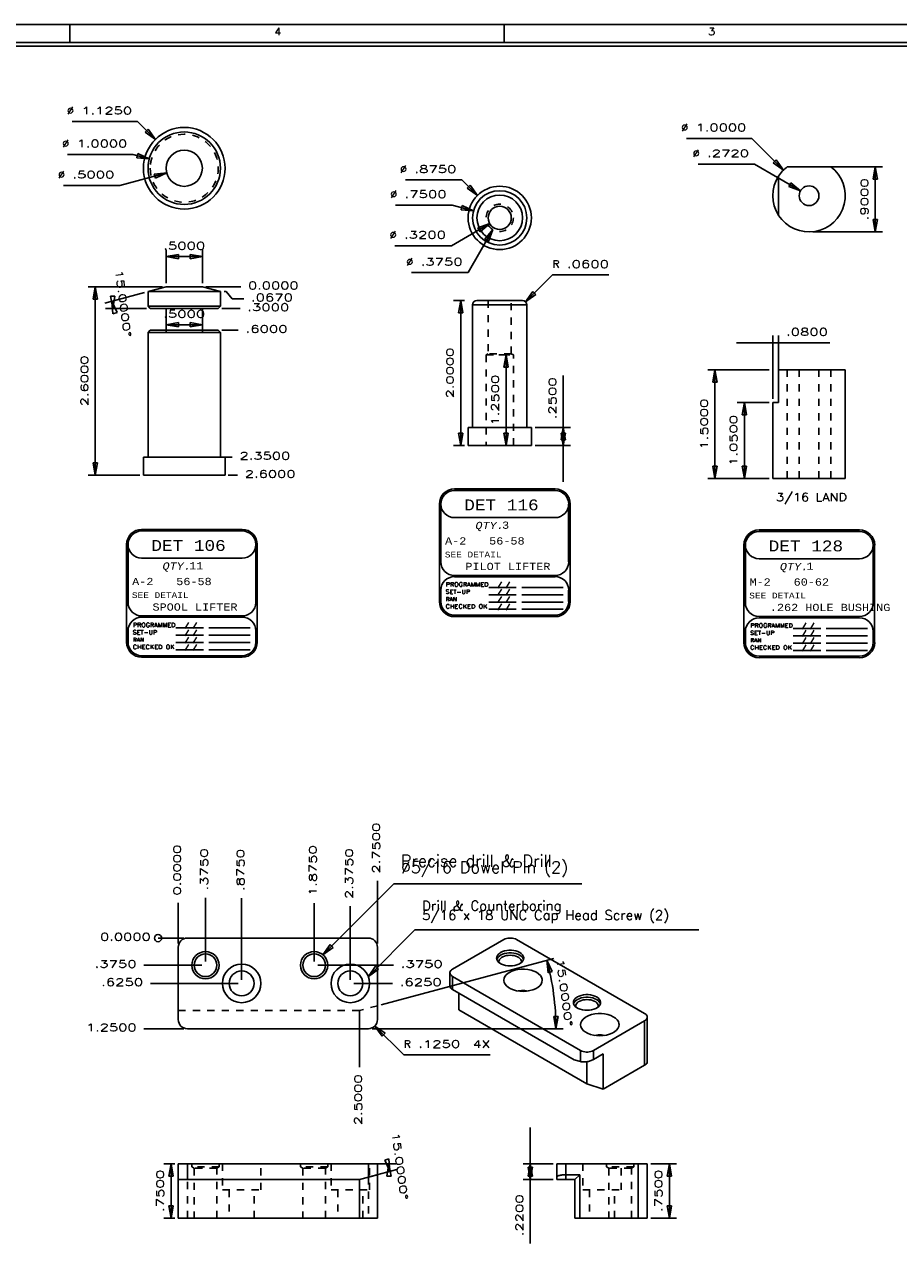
# Model space of a CAD drawing. Header units: inches. Extents: x 3 to 289, y 4 to 291.
# Tile 59 of 256: x 38 to 50, y 72 to 88. Entities that reach past the tile are written whole.
import ezdxf
from ezdxf.enums import TextEntityAlignment as Align

# ---------------------------------------------------------------- set-up
doc = ezdxf.new("R2010")
doc.units = ezdxf.units.IN
doc.header["$LTSCALE"] = 0.5
doc.header["$MEASUREMENT"] = 0
doc.linetypes.add('HIDDEN', pattern=[0.225, 0.15, -0.075])
for name, color, linetype in [('DIE', 7, 'Continuous'), ('MFB', 7, 'Continuous'), ('PLOTVIEW1', 7, 'Continuous'), ('STR_INS', 8, 'Continuous')]:
    doc.layers.add(name, color=color, linetype=linetype)
doc.styles.add('VERO0-Simplex', font='simplex_.ttf')
doc.styles.add('VERO2-Courier New', font='cour.ttf')
doc.styles.add('VERO3-RomanS', font='romans__.ttf')
doc.styles.add('VERO5-RomanD', font='romand__.ttf')
doc.styles.add('VERO8-Courier New', font='couri.ttf')

# ---------------------------------------------------------------- blocks, each defined once
blk = doc.blocks.new('ArrowheadClosed')
at = {"color": 0}
for p, q in [((0, 0), (-1, 0.176)), ((-1, 0.176), (-1, -0.176)), ((-1, -0.176), (0, 0))]:
    blk.add_line(p, q, dxfattribs=at)
blk = doc.blocks.new('ArrowheadCircle')
at = {"color": 0}
blk.add_line((-0.5, 0), (-1, 0), dxfattribs=at)
blk.add_circle((0, 0), 0.5, dxfattribs=at)

msp = doc.modelspace()

# ---------------------------------------------------------------- linework, layer by layer
at = {"layer": 'DIE', "color": 9, "linetype": 'Continuous'}
for p, q in [((48.683, 86.526), (48.083, 86.526)), ((47.963, 85.855), (47.963, 86.397)), ((39.506, 84.87), (39.256, 84.803)), ((39.256, 84.803), (39.256, 84.6)), ((40.256, 84.803), (39.256, 84.803)), ((39.506, 84.87), (40.006, 84.87)), ((40.256, 84.803), (40.006, 84.87)), ((40.256, 84.6), (40.256, 84.803)), ((43.797, 84.679), (44.427, 84.679)), ((39.256, 84.6), (40.256, 84.6)), ((39.256, 84.6), (39.286, 84.57)), ((40.226, 84.57), (39.286, 84.57)), ((39.506, 84.57), (39.506, 84.27)), ((40.006, 84.27), (40.006, 84.57)), ((40.226, 84.57), (40.256, 84.6)), ((43.737, 84.619), (43.737, 82.929)), ((44.487, 82.929), (44.487, 84.619)), ((39.286, 84.27), (39.256, 84.24)), ((40.256, 84.24), (39.256, 84.24)), ((39.256, 84.24), (39.256, 82.52)), ((39.286, 84.27), (40.226, 84.27)), ((40.256, 84.24), (40.226, 84.27)), ((40.256, 82.52), (40.256, 84.24)), ((47.963, 83.724), (47.963, 83.274)), ((47.963, 83.724), (48.883, 83.724)), ((48.883, 82.224), (48.883, 83.724)), ((47.883, 83.274), (47.883, 82.224)), ((47.963, 83.274), (47.883, 83.274)), ((44.55, 82.929), (43.675, 82.929)), ((43.675, 82.929), (43.675, 82.679)), ((44.55, 82.679), (44.55, 82.929)), ((43.675, 82.679), (44.55, 82.679)), ((40.319, 82.52), (39.194, 82.52)), ((39.194, 82.52), (39.194, 82.27)), ((40.319, 82.27), (40.319, 82.52)), ((39.194, 82.27), (40.319, 82.27)), ((47.883, 82.224), (48.883, 82.224)), ((39.799, 75.881), (42.299, 75.881)), ((44.246, 75.881), (44.224, 75.879)), ((44.267, 75.881), (44.246, 75.881)), ((44.289, 75.879), (44.267, 75.881)), ((39.674, 74.756), (39.674, 75.756)), ((42.424, 75.756), (42.424, 74.756)), ((43.461, 75.452), (44.168, 75.861)), ((44.185, 75.869), (44.168, 75.861)), ((44.204, 75.875), (44.185, 75.869)), ((44.224, 75.879), (44.204, 75.875)), ((44.208, 75.71), (44.24, 75.713)), ((44.24, 75.713), (44.273, 75.713)), ((44.273, 75.713), (44.305, 75.71)), ((44.309, 75.875), (44.289, 75.879)), ((44.328, 75.869), (44.309, 75.875)), ((44.345, 75.861), (44.328, 75.869)), ((44.345, 75.861), (46.113, 74.84)), ((44.069, 75.605), (44.072, 75.624)), ((44.072, 75.587), (44.069, 75.605)), ((44.072, 75.624), (44.08, 75.642)), ((44.072, 75.587), (44.08, 75.606)), ((44.08, 75.568), (44.072, 75.587)), ((44.08, 75.642), (44.094, 75.66)), ((44.08, 75.606), (44.093, 75.623)), ((44.094, 75.551), (44.08, 75.568)), ((44.093, 75.623), (44.112, 75.638)), ((44.094, 75.66), (44.113, 75.675)), ((44.113, 75.536), (44.094, 75.551)), ((44.1, 75.554), (44.103, 75.57)), ((44.101, 75.545), (44.1, 75.554)), ((44.103, 75.57), (44.11, 75.585)), ((44.11, 75.585), (44.121, 75.6)), ((44.112, 75.638), (44.124, 75.646)), ((44.113, 75.675), (44.124, 75.682)), ((44.121, 75.6), (44.137, 75.612)), ((44.124, 75.682), (44.149, 75.694)), ((44.124, 75.646), (44.149, 75.658)), ((44.137, 75.612), (44.156, 75.624)), ((44.149, 75.694), (44.177, 75.704)), ((44.149, 75.658), (44.177, 75.667)), ((44.156, 75.624), (44.178, 75.633)), ((44.177, 75.704), (44.208, 75.71)), ((44.177, 75.667), (44.208, 75.674)), ((44.178, 75.633), (44.203, 75.639)), ((44.203, 75.639), (44.229, 75.643)), ((44.208, 75.674), (44.24, 75.677)), ((44.229, 75.643), (44.256, 75.645)), ((44.24, 75.677), (44.273, 75.677)), ((44.256, 75.645), (44.284, 75.643)), ((44.273, 75.677), (44.305, 75.674)), ((44.284, 75.643), (44.31, 75.639)), ((44.305, 75.71), (44.336, 75.704)), ((44.305, 75.674), (44.336, 75.667)), ((44.31, 75.639), (44.335, 75.633)), ((44.335, 75.633), (44.357, 75.624)), ((44.336, 75.704), (44.364, 75.694)), ((44.336, 75.667), (44.364, 75.658)), ((44.357, 75.624), (44.376, 75.612)), ((44.364, 75.694), (44.389, 75.682)), ((44.364, 75.658), (44.389, 75.646)), ((44.376, 75.612), (44.392, 75.6)), ((44.389, 75.682), (44.41, 75.668)), ((44.389, 75.646), (44.41, 75.631)), ((44.392, 75.6), (44.403, 75.585)), ((44.419, 75.551), (44.4, 75.536)), ((44.403, 75.585), (44.41, 75.57)), ((44.41, 75.668), (44.426, 75.651)), ((44.41, 75.631), (44.426, 75.615)), ((44.41, 75.57), (44.413, 75.554)), ((44.413, 75.554), (44.412, 75.545)), ((44.433, 75.568), (44.419, 75.551)), ((44.426, 75.651), (44.438, 75.633)), ((44.426, 75.615), (44.438, 75.597)), ((44.441, 75.587), (44.433, 75.568)), ((44.438, 75.633), (44.443, 75.615)), ((44.438, 75.597), (44.441, 75.587)), ((44.444, 75.605), (44.441, 75.587)), ((44.443, 75.615), (44.444, 75.605)), ((43.425, 75.408), (43.424, 75.401)), ((43.424, 75.401), (43.424, 75.222)), ((43.424, 75.401), (43.426, 75.389)), ((43.429, 75.42), (43.425, 75.408)), ((43.426, 75.389), (43.432, 75.377)), ((43.436, 75.432), (43.429, 75.42)), ((43.432, 75.377), (43.441, 75.365)), ((43.447, 75.443), (43.436, 75.432)), ((43.461, 75.452), (43.447, 75.443)), ((44.136, 75.523), (44.113, 75.536)), ((44.163, 75.512), (44.136, 75.523)), ((44.192, 75.504), (44.163, 75.512)), ((44.224, 75.499), (44.192, 75.504)), ((44.203, 75.376), (44.229, 75.397)), ((44.256, 75.497), (44.224, 75.499)), ((44.229, 75.397), (44.245, 75.408)), ((44.245, 75.408), (44.281, 75.425)), ((44.289, 75.499), (44.256, 75.497)), ((44.281, 75.425), (44.32, 75.438)), ((44.321, 75.504), (44.289, 75.499)), ((44.32, 75.438), (44.364, 75.447)), ((44.35, 75.512), (44.321, 75.504)), ((44.377, 75.523), (44.35, 75.512)), ((44.364, 75.447), (44.409, 75.452)), ((44.4, 75.536), (44.377, 75.523)), ((44.409, 75.452), (44.455, 75.452)), ((44.455, 75.452), (44.501, 75.448)), ((44.501, 75.448), (44.544, 75.439)), ((44.544, 75.439), (44.584, 75.426)), ((44.584, 75.426), (44.619, 75.409)), ((44.619, 75.409), (44.649, 75.388)), ((44.649, 75.388), (44.673, 75.366)), ((43.425, 75.215), (43.424, 75.222)), ((43.429, 75.203), (43.425, 75.215)), ((43.441, 75.365), (43.454, 75.355)), ((43.454, 75.355), (43.461, 75.35)), ((45.229, 74.33), (43.461, 75.35)), ((44.168, 75.299), (44.172, 75.326)), ((44.168, 75.297), (44.168, 75.299)), ((44.172, 75.27), (44.168, 75.297)), ((44.172, 75.326), (44.183, 75.351)), ((44.185, 75.245), (44.172, 75.27)), ((44.183, 75.351), (44.203, 75.376)), ((44.205, 75.221), (44.185, 75.245)), ((44.232, 75.199), (44.205, 75.221)), ((44.664, 75.223), (44.637, 75.201)), ((44.683, 75.247), (44.664, 75.223)), ((44.673, 75.366), (44.689, 75.341)), ((44.695, 75.273), (44.683, 75.247)), ((44.689, 75.341), (44.698, 75.315)), ((44.699, 75.299), (44.695, 75.273)), ((44.698, 75.315), (44.699, 75.299)), ((43.436, 75.191), (43.429, 75.203)), ((43.447, 75.18), (43.436, 75.191)), ((43.461, 75.171), (43.447, 75.18)), ((43.461, 75.171), (45.14, 74.201)), ((43.549, 74.891), (43.549, 75.12)), ((44.265, 75.181), (44.232, 75.199)), ((44.303, 75.166), (44.265, 75.181)), ((44.345, 75.155), (44.303, 75.166)), ((44.39, 75.148), (44.345, 75.155)), ((44.366, 75.152), (44.364, 75.151)), ((44.411, 75.156), (44.366, 75.152)), ((44.435, 75.146), (44.39, 75.148)), ((44.458, 75.156), (44.411, 75.156)), ((44.481, 75.148), (44.435, 75.146)), ((44.503, 75.151), (44.458, 75.156)), ((44.526, 75.156), (44.481, 75.148)), ((44.567, 75.167), (44.526, 75.156)), ((44.605, 75.182), (44.567, 75.167)), ((44.637, 75.201), (44.605, 75.182)), ((45.141, 75.03), (45.155, 75.047)), ((45.155, 75.047), (45.173, 75.063)), ((45.173, 75.063), (45.185, 75.07)), ((45.185, 75.07), (45.21, 75.082)), ((45.185, 75.033), (45.21, 75.045)), ((45.21, 75.082), (45.238, 75.091)), ((45.21, 75.045), (45.238, 75.055)), ((45.238, 75.091), (45.269, 75.098)), ((45.238, 75.055), (45.269, 75.061)), ((45.269, 75.098), (45.301, 75.101)), ((45.269, 75.061), (45.301, 75.065)), ((45.301, 75.101), (45.333, 75.101)), ((45.301, 75.065), (45.333, 75.065)), ((45.333, 75.101), (45.366, 75.098)), ((45.333, 75.065), (45.366, 75.061)), ((45.366, 75.098), (45.396, 75.091)), ((45.366, 75.061), (45.396, 75.055)), ((45.396, 75.091), (45.425, 75.082)), ((45.396, 75.055), (45.425, 75.045)), ((45.425, 75.082), (45.45, 75.07)), ((45.425, 75.045), (45.45, 75.033)), ((45.45, 75.07), (45.471, 75.055)), ((45.471, 75.055), (45.487, 75.039)), ((45.317, 73.87), (43.549, 74.891)), ((45.13, 74.993), (45.132, 75.012)), ((45.132, 74.974), (45.13, 74.993)), ((45.132, 75.012), (45.141, 75.03)), ((45.132, 74.975), (45.141, 74.993)), ((45.141, 74.956), (45.132, 74.974)), ((45.141, 74.993), (45.154, 75.01)), ((45.155, 74.939), (45.141, 74.956)), ((45.154, 75.01), (45.173, 75.026)), ((45.173, 74.924), (45.155, 74.939)), ((45.161, 74.942), (45.163, 74.958)), ((45.162, 74.933), (45.161, 74.942)), ((45.163, 74.958), (45.17, 74.973)), ((45.17, 74.973), (45.182, 74.987)), ((45.173, 75.026), (45.185, 75.033)), ((45.197, 74.91), (45.173, 74.924)), ((45.182, 74.987), (45.197, 75)), ((45.197, 75), (45.217, 75.011)), ((45.223, 74.899), (45.197, 74.91)), ((45.217, 75.011), (45.239, 75.02)), ((45.253, 74.891), (45.223, 74.899)), ((45.239, 75.02), (45.264, 75.027)), ((45.285, 74.886), (45.253, 74.891)), ((45.264, 75.027), (45.29, 75.031)), ((45.317, 74.885), (45.285, 74.886)), ((45.29, 75.031), (45.317, 75.032)), ((45.317, 75.032), (45.344, 75.031)), ((45.35, 74.886), (45.317, 74.885)), ((45.344, 75.031), (45.371, 75.027)), ((45.381, 74.891), (45.35, 74.886)), ((45.371, 75.027), (45.395, 75.02)), ((45.411, 74.899), (45.381, 74.891)), ((45.395, 75.02), (45.418, 75.011)), ((45.438, 74.91), (45.411, 74.899)), ((45.418, 75.011), (45.437, 75)), ((45.437, 75), (45.452, 74.987)), ((45.461, 74.924), (45.438, 74.91)), ((45.45, 75.033), (45.471, 75.019)), ((45.452, 74.987), (45.464, 74.973)), ((45.479, 74.939), (45.461, 74.924)), ((45.464, 74.973), (45.471, 74.958)), ((45.471, 75.019), (45.487, 75.003)), ((45.471, 74.958), (45.473, 74.942)), ((45.473, 74.942), (45.472, 74.933)), ((45.493, 74.956), (45.479, 74.939)), ((45.487, 75.039), (45.498, 75.021)), ((45.487, 75.003), (45.498, 74.985)), ((45.502, 74.974), (45.493, 74.956)), ((45.498, 75.021), (45.504, 75.003)), ((45.498, 74.985), (45.502, 74.975)), ((45.505, 74.993), (45.502, 74.974)), ((45.504, 75.003), (45.505, 74.993)), ((45.228, 74.687), (45.232, 74.713)), ((45.232, 74.713), (45.244, 74.739)), ((45.244, 74.739), (45.263, 74.763)), ((45.263, 74.763), (45.29, 74.785)), ((45.29, 74.785), (45.306, 74.795)), ((45.306, 74.795), (45.341, 74.812)), ((45.341, 74.812), (45.381, 74.826)), ((45.381, 74.826), (45.424, 74.835)), ((46.113, 74.738), (45.405, 74.33)), ((45.424, 74.835), (45.47, 74.84)), ((45.47, 74.84), (45.516, 74.84)), ((45.516, 74.84), (45.561, 74.835)), ((45.561, 74.835), (45.605, 74.826)), ((45.605, 74.826), (45.645, 74.813)), ((45.645, 74.813), (45.68, 74.796)), ((45.68, 74.796), (45.71, 74.776)), ((45.71, 74.776), (45.733, 74.753)), ((45.733, 74.753), (45.75, 74.728)), ((45.75, 74.728), (45.758, 74.702)), ((46.12, 74.835), (46.113, 74.84)), ((46.113, 74.738), (46.127, 74.748)), ((46.132, 74.825), (46.12, 74.835)), ((46.127, 74.748), (46.137, 74.758)), ((46.142, 74.814), (46.132, 74.825)), ((46.137, 74.758), (46.145, 74.77)), ((46.147, 74.802), (46.142, 74.814)), ((46.145, 74.77), (46.149, 74.783)), ((46.149, 74.789), (46.147, 74.802)), ((46.149, 74.177), (46.149, 74.789)), ((46.149, 74.783), (46.149, 74.789)), ((42.299, 74.631), (39.799, 74.631)), ((45.228, 74.684), (45.228, 74.687)), ((45.233, 74.658), (45.228, 74.684)), ((45.246, 74.632), (45.233, 74.658)), ((45.266, 74.608), (45.246, 74.632)), ((45.293, 74.587), (45.266, 74.608)), ((45.326, 74.568), (45.293, 74.587)), ((45.364, 74.553), (45.326, 74.568)), ((45.406, 74.542), (45.364, 74.553)), ((45.45, 74.536), (45.406, 74.542)), ((45.427, 74.539), (45.424, 74.539)), ((45.472, 74.544), (45.427, 74.539)), ((45.496, 74.534), (45.45, 74.536)), ((45.518, 74.544), (45.472, 74.544)), ((45.542, 74.536), (45.496, 74.534)), ((45.564, 74.539), (45.518, 74.544)), ((45.586, 74.543), (45.542, 74.536)), ((45.628, 74.555), (45.586, 74.543)), ((45.666, 74.57), (45.628, 74.555)), ((45.698, 74.589), (45.666, 74.57)), ((45.724, 74.611), (45.698, 74.589)), ((45.744, 74.635), (45.724, 74.611)), ((45.755, 74.66), (45.744, 74.635)), ((45.759, 74.687), (45.755, 74.66)), ((45.758, 74.702), (45.759, 74.687)), ((45.14, 74.201), (45.229, 74.177)), ((45.229, 74.33), (45.245, 74.322)), ((45.245, 74.322), (45.264, 74.315)), ((45.264, 74.315), (45.285, 74.311)), ((45.285, 74.311), (45.306, 74.309)), ((45.306, 74.309), (45.328, 74.309)), ((45.328, 74.309), (45.349, 74.311)), ((45.349, 74.311), (45.37, 74.315)), ((45.37, 74.315), (45.389, 74.322)), ((45.386, 74.195), (45.396, 74.2)), ((45.389, 74.322), (45.405, 74.33)), ((45.396, 74.2), (45.405, 74.205)), ((45.405, 74.205), (45.541, 74.283)), ((45.541, 74.283), (45.541, 73.796)), ((45.229, 74.177), (45.237, 74.175)), ((45.237, 74.175), (45.247, 74.174)), ((45.247, 74.174), (45.257, 74.173)), ((45.257, 74.173), (45.268, 74.172)), ((45.268, 74.172), (45.279, 74.172)), ((45.279, 74.172), (45.291, 74.173)), ((45.291, 74.173), (45.303, 74.174)), ((45.303, 74.174), (45.315, 74.175)), ((45.315, 74.175), (45.327, 74.177)), ((45.317, 73.87), (45.317, 74.176)), ((45.327, 74.177), (45.339, 74.18)), ((45.339, 74.18), (45.352, 74.183)), ((45.352, 74.183), (45.363, 74.187)), ((45.363, 74.187), (45.375, 74.191)), ((45.375, 74.191), (45.386, 74.195)), ((46.113, 74.126), (45.541, 73.796)), ((46.12, 74.13), (46.113, 74.126)), ((46.132, 74.141), (46.12, 74.13)), ((46.142, 74.152), (46.132, 74.141)), ((46.147, 74.164), (46.142, 74.152)), ((46.149, 74.177), (46.147, 74.164)), ((45.541, 73.796), (45.317, 73.87)), ((39.674, 72.548), (39.674, 72.768)), ((39.674, 72.768), (39.799, 72.768)), ((42.299, 72.768), (39.799, 72.768)), ((42.299, 72.768), (42.424, 72.768)), ((42.424, 72.768), (42.424, 72.615)), ((44.899, 72.582), (44.899, 72.768)), ((44.899, 72.768), (45.024, 72.768)), ((46.024, 72.768), (45.024, 72.768)), ((46.024, 72.768), (46.149, 72.768)), ((46.149, 72.768), (46.149, 72.018)), ((39.799, 72.548), (39.674, 72.548)), ((39.674, 72.018), (39.674, 72.548)), ((39.799, 72.548), (42.174, 72.548)), ((42.174, 72.548), (42.299, 72.582)), ((42.174, 72.018), (42.174, 72.548)), ((42.299, 72.582), (42.424, 72.615)), ((42.424, 72.615), (42.424, 72.018)), ((44.899, 72.582), (44.9, 72.585)), ((44.899, 72.548), (44.899, 72.582)), ((45.149, 72.548), (44.899, 72.548)), ((44.9, 72.585), (44.901, 72.588)), ((44.901, 72.588), (44.904, 72.591)), ((44.904, 72.591), (44.908, 72.594)), ((44.908, 72.594), (44.913, 72.597)), ((44.913, 72.597), (44.919, 72.6)), ((44.919, 72.6), (44.926, 72.603)), ((44.926, 72.603), (44.934, 72.605)), ((44.934, 72.605), (44.943, 72.607)), ((44.943, 72.607), (44.953, 72.609)), ((44.953, 72.609), (44.964, 72.611)), ((44.964, 72.611), (44.975, 72.613)), ((44.975, 72.613), (44.987, 72.614)), ((44.987, 72.614), (44.999, 72.615)), ((44.999, 72.615), (45.012, 72.615)), ((45.012, 72.615), (45.024, 72.615)), ((45.024, 72.615), (45.216, 72.615)), ((45.216, 72.615), (45.149, 72.548)), ((45.149, 72.018), (45.149, 72.548)), ((45.216, 72.615), (45.216, 72.018)), ((42.174, 72.018), (39.674, 72.018)), ((42.424, 72.018), (42.174, 72.018)), ((45.216, 72.018), (45.149, 72.018)), ((46.024, 72.018), (45.216, 72.018)), ((46.149, 72.018), (46.024, 72.018))]:
    msp.add_line(p, q, dxfattribs=at)
at = {"layer": 'DIE', "color": 56, "linetype": 'Continuous'}
for p, q in [((43.625, 84.679), (43.475, 84.679)), ((43.575, 82.679), (43.575, 84.679)), ((47.833, 83.724), (46.984, 83.724)), ((47.084, 82.224), (47.084, 83.724)), ((43.625, 82.679), (43.475, 82.679)), ((47.833, 82.224), (46.984, 82.224)), ((39.624, 72.768), (39.474, 72.768)), ((39.574, 72.018), (39.574, 72.768)), ((39.624, 72.018), (39.474, 72.018))]:
    msp.add_line(p, q, dxfattribs=at)
at = {"layer": 'DIE', "color": 254, "linetype": 'HIDDEN'}
for p, q in [((43.952, 84.679), (43.952, 83.945)), ((44.272, 83.945), (44.272, 84.679)), ((43.952, 83.945), (43.925, 83.929)), ((43.925, 83.929), (44.3, 83.929)), ((43.925, 83.929), (43.925, 82.679)), ((44.272, 83.945), (43.952, 83.945)), ((44.3, 83.929), (44.272, 83.945)), ((44.3, 82.679), (44.3, 83.929)), ((48.083, 82.224), (48.083, 83.724)), ((48.247, 83.724), (48.247, 82.224)), ((48.519, 82.224), (48.519, 83.724)), ((48.683, 82.224), (48.683, 83.724)), ((42.174, 74.881), (39.674, 74.881)), ((42.424, 74.948), (42.174, 74.881)), ((42.174, 74.881), (42.174, 74.631)), ((39.862, 72.768), (39.862, 72.724)), ((40.237, 72.724), (39.862, 72.724)), ((39.862, 72.724), (39.893, 72.706)), ((40.206, 72.706), (39.893, 72.706)), ((39.893, 72.706), (39.893, 72.018)), ((40.206, 72.706), (40.237, 72.724)), ((40.206, 72.018), (40.206, 72.706)), ((40.237, 72.724), (40.237, 72.768)), ((40.284, 72.768), (40.284, 72.406)), ((40.815, 72.406), (40.815, 72.768)), ((41.362, 72.768), (41.362, 72.724)), ((41.737, 72.724), (41.362, 72.724)), ((41.362, 72.724), (41.393, 72.706)), ((41.706, 72.706), (41.393, 72.706)), ((41.393, 72.706), (41.393, 72.018)), ((41.706, 72.706), (41.737, 72.724)), ((41.706, 72.018), (41.706, 72.706)), ((41.737, 72.724), (41.737, 72.768)), ((41.784, 72.768), (41.784, 72.406)), ((42.315, 72.406), (42.315, 72.768)), ((45.259, 72.768), (45.259, 72.406)), ((45.587, 72.768), (45.587, 72.724)), ((45.962, 72.724), (45.587, 72.724)), ((45.587, 72.724), (45.618, 72.706)), ((45.93, 72.706), (45.618, 72.706)), ((45.618, 72.706), (45.618, 72.018)), ((45.79, 72.406), (45.79, 72.768)), ((45.93, 72.706), (45.962, 72.724)), ((45.93, 72.018), (45.93, 72.706)), ((45.962, 72.724), (45.962, 72.768)), ((39.799, 72.018), (39.799, 72.548)), ((42.299, 72.582), (42.299, 72.018)), ((45.024, 72.548), (45.024, 72.615)), ((40.284, 72.406), (40.815, 72.406)), ((40.377, 72.406), (40.377, 72.018)), ((40.721, 72.018), (40.721, 72.406)), ((41.784, 72.406), (42.315, 72.406)), ((41.877, 72.406), (41.877, 72.018)), ((42.221, 72.018), (42.221, 72.406)), ((45.259, 72.406), (45.79, 72.406)), ((45.352, 72.406), (45.352, 72.018)), ((45.696, 72.018), (45.696, 72.406))]:
    msp.add_line(p, q, dxfattribs=at)
at = {"layer": 'DIE', "color": 4, "linetype": 'Continuous'}
for p, q in [((44.487, 84.619), (43.737, 84.619)), ((43.461, 75.35), (43.461, 75.171)), ((46.113, 74.126), (46.113, 74.738)), ((45.229, 74.177), (45.229, 74.33)), ((45.405, 74.33), (45.405, 74.205)), ((39.799, 72.768), (39.799, 72.548)), ((42.299, 72.582), (42.299, 72.768)), ((45.024, 72.768), (45.024, 72.615)), ((46.024, 72.018), (46.024, 72.768))]:
    msp.add_line(p, q, dxfattribs=at)
at = {"layer": 'DIE', "color": 9, "linetype": 'Continuous', "extrusion": (0, 0, -1)}
for centre, radius in [((-39.756, 86.505), 0.563), ((-39.756, 86.505), 0.5), ((-44.112, 85.82), 0.437), ((-44.112, 85.82), 0.375), ((-48.383, 86.126), 0.136), ((-40.049, 75.506), 0.188), ((-40.049, 75.506), 0.156), ((-41.549, 75.506), 0.188), ((-41.549, 75.506), 0.156), ((-40.549, 75.256), 0.266), ((-40.549, 75.256), 0.172), ((-42.049, 75.256), 0.266), ((-42.049, 75.256), 0.172)]:
    msp.add_circle(centre, radius, dxfattribs=at)
at = {"layer": 'DIE', "color": 254, "linetype": 'HIDDEN', "extrusion": (0, 0, -1)}
msp.add_circle((-39.756, 86.505), 0.47, dxfattribs=at)
at = {"layer": 'DIE', "color": 9, "linetype": 'Continuous'}
for centre, radius in [((39.756, 86.505), 0.25), ((44.112, 85.82), 0.16)]:
    msp.add_circle(centre, radius, dxfattribs=at)
at = {"layer": 'DIE', "color": 4, "linetype": 'Continuous'}
msp.add_circle((44.112, 85.82), 0.315, dxfattribs=at)
at = {"layer": 'DIE', "color": 254, "linetype": 'HIDDEN'}
msp.add_circle((44.112, 85.82), 0.188, dxfattribs=at)
at = {"layer": 'DIE', "color": 9, "linetype": 'Continuous'}
for centre, radius, start, end in [((48.383, 86.126), 0.5, 126.8699, 147.1401), ((48.383, 86.126), 0.5, 212.8599, 53.1301), ((43.797, 84.619), 0.06, 90, 180), ((44.427, 84.619), 0.06, 0, 90), ((39.799, 75.756), 0.125, 90, 180), ((42.299, 75.756), 0.125, 0, 90), ((39.799, 74.756), 0.125, 180, 270), ((42.299, 74.756), 0.125, 270, 0)]:
    msp.add_arc(centre, radius, start, end, dxfattribs=at)
at = {"layer": 'DIE', "color": 9, "linetype": 'Continuous', "extrusion": (0, 0, -1)}
msp.add_arc((-48.383, 86.126), 0.5, 327.1401, 32.8599, dxfattribs=at)
at = {"layer": 'MFB', "color": 56, "linetype": 'Continuous'}
for p, q in [((39.111, 87.15), (38.211, 87.15)), ((39.111, 87.15), (39.358, 86.902)), ((47.592, 86.917), (46.692, 86.917)), ((48.029, 86.479), (47.592, 86.917)), ((39.045, 86.695), (38.145, 86.695)), ((39.045, 86.695), (39.273, 86.634)), ((47.63, 86.561), (46.85, 86.561)), ((47.63, 86.561), (48.265, 86.194)), ((48.433, 86.526), (49.398, 86.526)), ((49.298, 85.626), (49.298, 86.526)), ((38.867, 86.266), (39.515, 86.44)), ((43.589, 86.343), (42.809, 86.343)), ((43.589, 86.343), (43.803, 86.129)), ((38.867, 86.266), (38.087, 86.266)), ((43.454, 85.996), (42.674, 85.996)), ((43.454, 85.996), (43.75, 85.917)), ((43.446, 85.435), (43.974, 85.74)), ((43.676, 85.064), (44.018, 85.658)), ((48.433, 85.626), (49.398, 85.626)), ((39.506, 84.92), (39.506, 85.385)), ((40.006, 84.92), (40.006, 85.385)), ((43.446, 85.435), (42.666, 85.435)), ((39.506, 85.285), (40.006, 85.285)), ((43.676, 85.064), (42.896, 85.064)), ((44.47, 84.662), (44.84, 85.032)), ((44.84, 85.032), (45.62, 85.032)), ((39.456, 84.87), (38.428, 84.87)), ((38.528, 82.27), (38.528, 84.87)), ((40.236, 84.87), (40.056, 84.87)), ((40.436, 84.87), (40.236, 84.87)), ((40.336, 84.803), (40.306, 84.803)), ((40.416, 84.704), (40.336, 84.803)), ((40.486, 84.87), (40.436, 84.87)), ((40.536, 84.87), (40.486, 84.87)), ((40.577, 84.704), (40.416, 84.704)), ((40.301, 84.57), (40.276, 84.57)), ((40.376, 84.57), (40.301, 84.57)), ((40.527, 84.57), (40.376, 84.57)), ((39.506, 84.37), (39.506, 84.244)), ((39.506, 84.344), (40.006, 84.344)), ((40.006, 84.37), (40.006, 84.244)), ((40.295, 84.27), (40.276, 84.27)), ((40.364, 84.27), (40.295, 84.27)), ((40.503, 84.27), (40.364, 84.27)), ((47.883, 83.324), (47.883, 84.196)), ((47.963, 83.324), (47.963, 84.196)), ((47.883, 84.096), (47.383, 84.096)), ((47.883, 84.096), (47.963, 84.096)), ((47.963, 84.096), (48.67, 84.096)), ((44.25, 83.929), (44.1, 83.929)), ((44.2, 82.679), (44.2, 83.929)), ((44.99, 82.929), (44.99, 83.644)), ((47.833, 83.274), (47.39, 83.274)), ((47.49, 82.224), (47.49, 83.274)), ((44.6, 82.929), (45.09, 82.929)), ((44.99, 82.679), (44.99, 82.929)), ((44.25, 82.679), (44.1, 82.679)), ((44.6, 82.679), (45.09, 82.679)), ((44.99, 82.679), (44.99, 82.179)), ((40.338, 82.52), (40.297, 82.52)), ((40.297, 82.52), (40.306, 82.52)), ((40.42, 82.52), (40.338, 82.52)), ((39.144, 82.27), (38.428, 82.27)), ((40.406, 82.27), (40.362, 82.27)), ((40.362, 82.27), (40.369, 82.27)), ((40.493, 82.27), (40.406, 82.27)), ((47.833, 82.224), (47.39, 82.224)), ((41.67, 75.65), (42.648, 76.628)), ((42.424, 76.672), (42.424, 76.572)), ((42.424, 76.572), (42.424, 76.372)), ((42.648, 76.628), (45.248, 76.628)), ((40.049, 76.438), (40.049, 76.338)), ((40.549, 76.431), (40.549, 76.331)), ((39.674, 76.369), (39.674, 76.319)), ((39.674, 76.319), (39.674, 76.269)), ((39.674, 76.269), (39.674, 76.069)), ((40.049, 76.338), (40.049, 76.138)), ((40.549, 76.331), (40.549, 76.131)), ((41.549, 76.362), (41.549, 76.262)), ((41.549, 76.262), (41.549, 76.062)), ((42.049, 76.32), (42.049, 76.22)), ((42.049, 76.22), (42.049, 76.02)), ((42.424, 76.372), (42.424, 75.806)), ((39.674, 76.069), (39.674, 75.806)), ((40.049, 76.138), (40.049, 75.556)), ((40.549, 76.131), (40.549, 75.306)), ((41.549, 76.062), (41.549, 75.556)), ((39.394, 75.881), (39.495, 75.881)), ((39.495, 75.881), (39.597, 75.881)), ((39.597, 75.881), (39.698, 75.881)), ((39.698, 75.881), (39.749, 75.881)), ((42.049, 76.02), (42.049, 75.306)), ((42.298, 75.351), (42.941, 75.994)), ((42.941, 75.994), (46.861, 75.994)), ((39.199, 75.506), (39.299, 75.506)), ((39.299, 75.506), (39.499, 75.506)), ((39.499, 75.506), (39.999, 75.506)), ((42.346, 75.506), (41.599, 75.506)), ((42.546, 75.506), (42.346, 75.506)), ((42.646, 75.506), (42.546, 75.506)), ((39.289, 75.256), (39.389, 75.256)), ((39.389, 75.256), (39.589, 75.256)), ((39.589, 75.256), (40.499, 75.256)), ((42.332, 75.256), (42.099, 75.256)), ((42.532, 75.256), (42.332, 75.256)), ((42.632, 75.256), (42.532, 75.256)), ((42.174, 74.399), (42.174, 74.831)), ((39.199, 74.631), (39.299, 74.631)), ((39.299, 74.631), (39.499, 74.631)), ((39.499, 74.631), (39.749, 74.631)), ((42.388, 74.668), (42.787, 74.269)), ((42.174, 74.199), (42.174, 74.399)), ((42.174, 74.099), (42.174, 74.199)), ((42.787, 74.269), (43.982, 74.269)), ((44.534, 72.768), (44.534, 73.268)), ((44.849, 72.768), (44.434, 72.768)), ((44.534, 72.548), (44.534, 72.768)), ((46.199, 72.768), (46.554, 72.768)), ((46.454, 72.018), (46.454, 72.768)), ((44.849, 72.548), (44.434, 72.548)), ((44.534, 71.665), (44.534, 72.548)), ((46.199, 72.018), (46.554, 72.018))]:
    msp.add_line(p, q, dxfattribs=at)
at = {"layer": 'PLOTVIEW1', "color": 97, "linetype": 'Continuous'}
for p, q in [((61.175, 88.49), (15.175, 88.49)), ((38.175, 88.49), (38.175, 88.24)), ((44.175, 88.49), (44.175, 88.24)), ((61.175, 88.24), (15.175, 88.24)), ((61.175, 88.19), (15.175, 88.19))]:
    msp.add_line(p, q, dxfattribs=at)
at = {"layer": 'PLOTVIEW1', "color": 7, "linetype": 'Continuous'}
for p, q in [((44.876, 82.08), (43.488, 82.08)), ((44.876, 82.059), (43.488, 82.059)), ((43.28, 81.871), (43.28, 80.526)), ((43.301, 81.871), (43.301, 81.074)), ((45.063, 81.074), (45.063, 81.871)), ((45.084, 80.526), (45.084, 81.871)), ((43.488, 81.684), (44.876, 81.684)), ((40.556, 81.52), (39.168, 81.52)), ((40.556, 81.499), (39.168, 81.499)), ((49.08, 81.513), (47.692, 81.513)), ((49.08, 81.492), (47.692, 81.492)), ((38.96, 81.311), (38.96, 79.966)), ((38.981, 81.311), (38.981, 80.514)), ((40.743, 80.514), (40.743, 81.311)), ((40.764, 79.966), (40.764, 81.311)), ((47.484, 81.305), (47.484, 79.959)), ((47.505, 81.305), (47.505, 80.508)), ((49.267, 80.508), (49.267, 81.305)), ((49.288, 79.959), (49.288, 81.305)), ((39.168, 81.124), (40.556, 81.124)), ((47.692, 81.117), (49.08, 81.117)), ((43.488, 80.887), (44.876, 80.887)), ((44.876, 80.868), (43.488, 80.868)), ((43.301, 80.681), (43.301, 80.526)), ((43.96, 80.721), (44.341, 80.721)), ((43.96, 80.62), (44.341, 80.62)), ((44.417, 80.721), (44.988, 80.721)), ((44.417, 80.62), (44.988, 80.62)), ((45.063, 80.526), (45.063, 80.681)), ((43.96, 80.519), (44.341, 80.519)), ((44.417, 80.519), (44.988, 80.519)), ((39.168, 80.327), (40.556, 80.327)), ((40.556, 80.308), (39.168, 80.308)), ((43.488, 80.338), (44.876, 80.338)), ((43.488, 80.317), (44.876, 80.317)), ((43.96, 80.418), (44.341, 80.418)), ((44.417, 80.418), (44.988, 80.418)), ((47.692, 80.32), (49.08, 80.32)), ((49.08, 80.301), (47.692, 80.301)), ((38.981, 80.121), (38.981, 79.966)), ((39.64, 80.161), (40.021, 80.161)), ((40.096, 80.161), (40.667, 80.161)), ((40.743, 79.966), (40.743, 80.121)), ((47.505, 80.114), (47.505, 79.959)), ((48.164, 80.155), (48.545, 80.155)), ((48.62, 80.155), (49.191, 80.155)), ((49.267, 79.959), (49.267, 80.114)), ((39.64, 80.06), (40.021, 80.06)), ((39.64, 79.959), (40.021, 79.959)), ((40.096, 80.06), (40.667, 80.06)), ((40.096, 79.959), (40.667, 79.959)), ((48.164, 80.054), (48.545, 80.054)), ((48.164, 79.952), (48.545, 79.952)), ((48.62, 80.054), (49.191, 80.054)), ((48.62, 79.952), (49.191, 79.952)), ((39.168, 79.778), (40.556, 79.778)), ((39.168, 79.757), (40.556, 79.757)), ((39.64, 79.858), (40.021, 79.858)), ((40.096, 79.858), (40.667, 79.858)), ((47.692, 79.772), (49.08, 79.772)), ((47.692, 79.751), (49.08, 79.751)), ((48.164, 79.851), (48.545, 79.851)), ((48.62, 79.851), (49.191, 79.851))]:
    msp.add_line(p, q, dxfattribs=at)
for centre, radius, start, end in [((43.488, 81.871), 0.209, 90, 180), ((43.488, 81.871), 0.188, 90, 180), ((43.488, 81.871), 0.188, 90, 270), ((44.876, 81.871), 0.209, 0, 90), ((44.876, 81.871), 0.188, 0, 90), ((44.876, 81.871), 0.188, 270, 90), ((39.168, 81.311), 0.209, 90, 180), ((39.168, 81.311), 0.188, 90, 180), ((39.168, 81.311), 0.188, 90, 270), ((40.556, 81.311), 0.209, 0, 90), ((40.556, 81.311), 0.188, 0, 90), ((40.556, 81.311), 0.188, 270, 90), ((47.692, 81.305), 0.209, 90, 180), ((47.692, 81.305), 0.188, 90, 180), ((47.692, 81.305), 0.188, 90, 270), ((49.08, 81.305), 0.209, 0, 90), ((49.08, 81.305), 0.188, 0, 90), ((49.08, 81.305), 0.188, 270, 90), ((43.488, 81.074), 0.188, 180, 270), ((44.876, 81.074), 0.188, 270, 0), ((43.488, 80.681), 0.188, 90, 180), ((44.876, 80.681), 0.188, 0, 90), ((39.168, 80.514), 0.188, 180, 270), ((40.556, 80.514), 0.188, 270, 0), ((43.488, 80.526), 0.209, 180, 270), ((43.488, 80.526), 0.188, 180, 270), ((44.876, 80.526), 0.188, 270, 0), ((44.876, 80.526), 0.209, 270, 0), ((47.692, 80.508), 0.188, 180, 270), ((49.08, 80.508), 0.188, 270, 0), ((39.168, 80.121), 0.188, 90, 180), ((40.556, 80.121), 0.188, 0, 90), ((47.692, 80.114), 0.188, 90, 180), ((49.08, 80.114), 0.188, 0, 90), ((39.168, 79.966), 0.209, 180, 270), ((39.168, 79.966), 0.188, 180, 270), ((40.556, 79.966), 0.188, 270, 0), ((40.556, 79.966), 0.209, 270, 0), ((47.692, 79.959), 0.209, 180, 270), ((47.692, 79.959), 0.188, 180, 270), ((49.08, 79.959), 0.188, 270, 0), ((49.08, 79.959), 0.209, 270, 0)]:
    msp.add_arc(centre, radius, start, end, dxfattribs=at)
at = {"layer": 'STR_INS', "color": 56, "linetype": 'Continuous'}
for p, q in [((39.208, 84.79), (38.659, 84.643)), ((39.236, 84.57), (38.669, 84.57)), ((42.473, 74.961), (44.861, 75.601)), ((42.349, 74.631), (44.989, 74.631)), ((42.348, 72.595), (42.693, 72.687)), ((42.349, 72.768), (42.683, 72.768))]:
    msp.add_line(p, q, dxfattribs=at)
at = {"layer": 'STR_INS', "color": 56, "linetype": 'Continuous', "extrusion": (0, 0, -1)}
for centre, radius, start, end in [((-38.387, 84.57), 0.383, 165, 180), ((-42.995, 72.768), 0.413, 345, 0)]:
    msp.add_arc(centre, radius, start, end, dxfattribs=at)
at = {"layer": 'STR_INS', "color": 56, "linetype": 'Continuous'}
msp.add_arc((41.241, 74.631), 3.647, 0, 15, dxfattribs=at)

# ---------------------------------------------------------------- block references
at = {"layer": 'DIE', "color": 56, "linetype": 'Continuous', "xscale": 0.170138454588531, "yscale": 0.170138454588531, "zscale": 0.170138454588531, "rotation": 90}
for p in [(43.575, 84.679), (47.084, 83.724), (39.574, 72.768)]:
    msp.add_blockref('ArrowheadClosed', p, dxfattribs=at)
at = {"layer": 'DIE', "color": 56, "linetype": 'Continuous', "extrusion": (0, 0, -1), "xscale": 0.170138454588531, "yscale": 0.170138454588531, "zscale": 0.170138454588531, "rotation": 270}
for p in [(-43.575, 82.679), (-47.084, 82.224), (-39.574, 72.018)]:
    msp.add_blockref('ArrowheadClosed', p, dxfattribs=at)
at = {"layer": 'MFB', "color": 56, "linetype": 'Continuous'}
for p, xscale, yscale, zscale, rotation in [((39.358, 86.902), 0.170138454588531, 0.170138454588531, 0.170138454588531, 314.999999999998), ((39.273, 86.634), 0.170138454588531, 0.170138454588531, 0.170138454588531, 345.0000000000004), ((49.298, 86.526), 0.170138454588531, 0.170138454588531, 0.170138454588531, 90), ((39.515, 86.44), 0.1701384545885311, 0.1701384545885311, 0.1701384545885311, 14.99999999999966), ((43.803, 86.129), 0.170138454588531, 0.170138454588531, 0.170138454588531, 314.9999999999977), ((48.265, 86.194), 0.170138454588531, 0.170138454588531, 0.170138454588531, 329.9999999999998), ((43.75, 85.917), 0.170138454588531, 0.170138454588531, 0.170138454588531, 344.9999999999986), ((43.974, 85.74), 0.170138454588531, 0.170138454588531, 0.170138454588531, 30.0000000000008), ((44.018, 85.658), 0.170138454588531, 0.170138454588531, 0.170138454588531, 60.00000000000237), ((38.528, 84.87), 0.170138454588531, 0.170138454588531, 0.170138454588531, 90), ((44.2, 83.929), 0.170138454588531, 0.170138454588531, 0.170138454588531, 90), ((47.49, 83.274), 0.170138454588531, 0.170138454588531, 0.170138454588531, 90), ((44.99, 82.929), 0.170138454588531, 0.170138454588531, 0.170138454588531, 90), ((44.534, 72.768), 0.170138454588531, 0.170138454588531, 0.170138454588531, 90), ((46.454, 72.768), 0.170138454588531, 0.170138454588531, 0.170138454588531, 90)]:
    msp.add_blockref('ArrowheadClosed', p, dxfattribs=dict(at, xscale=xscale, yscale=yscale, zscale=zscale, rotation=rotation))
at = {"layer": 'MFB', "color": 56, "linetype": 'Continuous', "extrusion": (0, 0, -1), "xscale": 0.170138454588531, "yscale": 0.170138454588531, "zscale": 0.170138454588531}
for p, rotation in [((-48.029, 86.479), 225.0000000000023), ((-49.298, 85.626), 270), ((-44.47, 84.662), 315), ((-44.2, 82.679), 270), ((-44.99, 82.679), 270), ((-38.528, 82.27), 270), ((-47.49, 82.224), 270), ((-41.67, 75.65), 314.999999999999), ((-42.298, 75.351), 314.9999999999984), ((-42.388, 74.668), 45), ((-44.534, 72.548), 270), ((-46.454, 72.018), 270)]:
    msp.add_blockref('ArrowheadClosed', p, dxfattribs=dict(at, rotation=rotation))
at = {"layer": 'MFB', "color": 56, "linetype": 'Continuous', "extrusion": (0, 0, -1)}
for name, p, xscale, yscale, zscale in [('ArrowheadClosed', (-39.506, 85.285), 0.170138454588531, 0.170138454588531, 0.170138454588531), ('ArrowheadClosed', (-39.506, 84.344), 0.170138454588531, 0.170138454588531, 0.170138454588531), ('ArrowheadCircle', (-39.394, 75.881), 0.1, 0.1, 0.1)]:
    msp.add_blockref(name, p, dxfattribs=dict(at, xscale=xscale, yscale=yscale, zscale=zscale))
at = {"layer": 'MFB', "color": 56, "linetype": 'Continuous', "xscale": 0.170138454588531, "yscale": 0.170138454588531, "zscale": 0.170138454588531}
for p in [(40.006, 85.285), (40.006, 84.344)]:
    msp.add_blockref('ArrowheadClosed', p, dxfattribs=at)
at = {"layer": 'STR_INS', "color": 56, "linetype": 'Continuous', "extrusion": (0, 0, -1), "xscale": 0.170138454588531, "yscale": 0.170138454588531, "zscale": 0.170138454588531}
for p, rotation in [((-38.756, 84.669), 74.99999999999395), ((-38.769, 84.57), 270), ((-44.764, 75.575), 75.00000000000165), ((-44.889, 74.631), 270), ((-42.597, 72.662), 255.000000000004), ((-42.583, 72.768), 90)]:
    msp.add_blockref('ArrowheadClosed', p, dxfattribs=dict(at, rotation=rotation))

# ---------------------------------------------------------------- texts
at = {"layer": 'DIE', "color": 230, "linetype": 'Continuous', "style": 'VERO0-Simplex'}
for s, width, p, p2 in [('2.0000', 1.358929, (43.475, 83.329), (43.475, 84.029)), ('1.5000', 1.410379, (46.984, 82.624), (46.984, 83.324)), ('.7500', 1.376302, (39.474, 72.103), (39.474, 72.683))]:
    msp.add_text(s, height=0.1, rotation=90, dxfattribs=dict(at, width=width)).set_placement(p, p2, align=Align.FIT)
at = {"layer": 'MFB', "color": 7, "linetype": 'Continuous', "style": 'VERO0-Simplex'}
for s, width, p, p2 in [('%%c', 1.123247, (38.136, 87.25), (38.236, 87.25)), ('1.1250', 1.465878, (38.336, 87.25), (39.036, 87.25)), ('%%c', 1.123247, (46.617, 87.017), (46.717, 87.017)), ('1.0000', 1.410379, (46.817, 87.017), (47.517, 87.017)), ('%%c', 1.123247, (38.07, 86.795), (38.17, 86.795)), ('1.0000', 1.410379, (38.27, 86.795), (38.97, 86.795)), ('%%c', 1.123247, (46.775, 86.661), (46.875, 86.661)), ('.2720', 1.376302, (46.975, 86.661), (47.555, 86.661)), ('%%c', 1.123247, (42.734, 86.443), (42.834, 86.443)), ('.8750', 1.376302, (42.934, 86.443), (43.514, 86.443)), ('%%c', 1.123247, (38.012, 86.366), (38.112, 86.366)), ('.5000', 1.376302, (38.212, 86.366), (38.792, 86.366)), ('%%c', 1.123247, (42.599, 86.096), (42.699, 86.096)), ('.7500', 1.376302, (42.799, 86.096), (43.379, 86.096)), ('%%c', 1.123247, (42.591, 85.535), (42.691, 85.535)), ('.5000', 1.376302, (39.466, 85.385), (40.046, 85.385)), ('.3200', 1.376302, (42.791, 85.535), (43.371, 85.535)), ('%%c', 1.123247, (42.821, 85.164), (42.921, 85.164)), ('.3750', 1.376302, (43.021, 85.164), (43.601, 85.164)), ('R', 1.016021, (44.84, 85.132), (44.94, 85.132)), ('.0600', 1.376302, (45.04, 85.132), (45.62, 85.132)), ('0.0000', 1.358929, (40.636, 84.836), (41.336, 84.836)), ('.3000', 1.376302, (40.627, 84.536), (41.207, 84.536)), ('.0670', 1.376302, (40.677, 84.671), (41.257, 84.671)), ('.5000', 1.376302, (39.466, 84.444), (40.046, 84.444)), ('.6000', 1.376302, (40.603, 84.236), (41.183, 84.236)), ('.0800', 1.376302, (48.065, 84.196), (48.645, 84.196)), ('2.3500', 1.358929, (40.52, 82.486), (41.22, 82.486)), ('2.6000', 1.358929, (40.593, 82.236), (41.293, 82.236)), ('0.0000', 1.358929, (38.594, 75.848), (39.294, 75.848)), ('.3750', 1.376302, (38.519, 75.473), (39.099, 75.473)), ('.3750', 1.376302, (42.746, 75.473), (43.326, 75.473)), ('.6250', 1.376302, (38.609, 75.223), (39.189, 75.223)), ('.6250', 1.376302, (42.732, 75.223), (43.312, 75.223)), ('1.2500', 1.410379, (38.399, 74.598), (39.099, 74.598)), ('R', 1.016021, (42.787, 74.369), (42.887, 74.369)), ('.1250', 1.440535, (42.987, 74.369), (43.567, 74.369)), (' 4X', 1.230045, (43.642, 74.369), (43.982, 74.369))]:
    msp.add_text(s, height=0.1, dxfattribs=dict(at, width=width)).set_placement(p, p2, align=Align.FIT)
at = {"layer": 'MFB', "color": 230, "linetype": 'Continuous', "style": 'VERO0-Simplex', "width": 1.376302}
for s, p, p2 in [('.9000', (49.198, 85.786), (49.198, 86.366)), ('.2200', (44.434, 71.765), (44.434, 72.345))]:
    msp.add_text(s, height=0.1, rotation=90, dxfattribs=at).set_placement(p, p2, align=Align.FIT)
at = {"layer": 'MFB', "color": 7, "linetype": 'Continuous', "style": 'VERO0-Simplex'}
for s, width, p, p2 in [('2.6000', 1.358929, (38.428, 83.22), (38.428, 83.92)), ('1.2500', 1.410379, (44.1, 82.954), (44.1, 83.654)), ('.2500', 1.376302, (44.89, 83.039), (44.89, 83.619)), ('1.0500', 1.410379, (47.39, 82.399), (47.39, 83.099)), ('2.7500', 1.358929, (42.457, 76.772), (42.457, 77.472)), ('0.0000', 1.358929, (39.707, 76.469), (39.707, 77.169)), ('.3750', 1.376302, (40.082, 76.538), (40.082, 77.118)), ('.8750', 1.376302, (40.582, 76.531), (40.582, 77.111)), ('1.8750', 1.410379, (41.582, 76.462), (41.582, 77.162)), ('2.3750', 1.358929, (42.082, 76.42), (42.082, 77.12)), ('2.5000', 1.358929, (42.207, 73.299), (42.207, 73.999)), ('.7500', 1.376302, (46.354, 72.103), (46.354, 72.683))]:
    msp.add_text(s, height=0.1, rotation=90, dxfattribs=dict(at, width=width)).set_placement(p, p2, align=Align.FIT)
at = {"layer": 'MFB', "color": 7, "linetype": 'Continuous', "attachment_point": 1, "style": 'VERO0-Simplex'}
for s, insert, char_height, line_spacing_factor in [('Precise drill & Drill\\P%%c5/16 Dowel Pin (2)', (42.748, 77.028), 0.16125, 0.33125), ('Drill & Counterboring\\P5/16 x 18 UNC Cap Head Screw (2)', (43.041, 76.394), 0.13438, 0.575)]:
    msp.add_mtext(s, dxfattribs=dict(at, insert=insert, char_height=char_height, line_spacing_factor=line_spacing_factor))
at = {"layer": 'PLOTVIEW1', "color": 56, "linetype": 'Continuous', "style": 'VERO5-RomanD', "width": 0.999731}
for s, p, p2 in [('4', (41, 88.342), (41.094, 88.342)), ('3', (46.991, 88.342), (47.085, 88.342))]:
    msp.add_text(s, height=0.1, dxfattribs=at).set_placement(p, p2, align=Align.FIT)
at = {"layer": 'PLOTVIEW1', "color": 7, "linetype": 'Continuous'}
for s, height, style, width, p, p2 in [('3/16 LAND', 0.1128, 'VERO3-RomanS', 1.000481, (47.927, 81.909), (48.906, 81.909)), ('DET 116', 0.15, 'VERO2-Courier New', 0.931388, (43.622, 81.784), (44.65, 81.784)), ('QTY.', 0.1, 'VERO8-Courier New', 0.931388, (43.776, 81.525), (44.168, 81.525)), ('3', 0.1, 'VERO2-Courier New', 0.931388, (44.144, 81.529), (44.242, 81.529)), ('DET 106', 0.15, 'VERO2-Courier New', 0.931388, (39.302, 81.224), (40.329, 81.224)), ('A-2', 0.1, 'VERO2-Courier New', 0.931388, (43.357, 81.312), (43.651, 81.312)), ('56-58', 0.1, 'VERO2-Courier New', 0.931388, (43.966, 81.312), (44.456, 81.312)), ('DET 128', 0.15, 'VERO2-Courier New', 0.931388, (47.826, 81.218), (48.853, 81.218)), ('SEE DETAIL', 0.08, 'VERO2-Courier New', 0.931388, (43.354, 81.134), (44.136, 81.134)), ('QTY.', 0.1, 'VERO8-Courier New', 0.931388, (39.456, 80.965), (39.847, 80.965)), ('11', 0.1, 'VERO2-Courier New', 0.931388, (39.824, 80.969), (40.019, 80.969)), ('PILOT LIFTER', 0.1, 'VERO2-Courier New', 0.931388, (43.638, 80.96), (44.812, 80.96)), ('QTY.', 0.1, 'VERO8-Courier New', 0.931388, (47.98, 80.958), (48.371, 80.958)), ('1', 0.1, 'VERO2-Courier New', 0.931388, (48.347, 80.963), (48.445, 80.963)), ('A-2', 0.1, 'VERO2-Courier New', 0.931388, (39.037, 80.752), (39.33, 80.752)), ('56-58', 0.1, 'VERO2-Courier New', 0.931388, (39.646, 80.752), (40.135, 80.752)), ('PROGRAMMED', 0.0575, 'VERO3-RomanS', 1.000726, (43.368, 80.732), (43.955, 80.732)), ('/ /', 0.0563, 'VERO3-RomanS', 0.999632, (44.077, 80.731), (44.253, 80.731)), ('M-2', 0.1, 'VERO2-Courier New', 0.931388, (47.561, 80.745), (47.854, 80.745)), ('60-62', 0.1, 'VERO2-Courier New', 0.931388, (48.17, 80.745), (48.659, 80.745)), ('SEE DETAIL', 0.08, 'VERO2-Courier New', 0.931388, (39.033, 80.574), (39.816, 80.574)), ('SET-UP', 0.0565, 'VERO3-RomanS', 1.000387, (43.365, 80.632), (43.703, 80.632)), ('/ /', 0.0563, 'VERO3-RomanS', 0.999632, (44.077, 80.63), (44.253, 80.63)), ('SEE DETAIL', 0.08, 'VERO2-Courier New', 0.931388, (47.557, 80.568), (48.34, 80.568)), ('SPOOL LIFTER', 0.1, 'VERO2-Courier New', 0.931388, (39.318, 80.4), (40.492, 80.4)), ('CHECKED OK', 0.0548, 'VERO3-RomanS', 1.000182, (43.365, 80.431), (43.943, 80.431)), ('RAN', 0.0516, 'VERO3-RomanS', 1.00058, (43.368, 80.532), (43.52, 80.532)), ('/ /', 0.0563, 'VERO3-RomanS', 0.999632, (44.077, 80.529), (44.253, 80.529)), ('/ /', 0.0563, 'VERO3-RomanS', 0.999632, (44.077, 80.427), (44.253, 80.427)), ('.262 HOLE BUSHING', 0.1, 'VERO2-Courier New', 0.931388, (47.842, 80.394), (49.505, 80.394)), ('SET-UP', 0.0565, 'VERO3-RomanS', 1.000387, (39.045, 80.072), (39.382, 80.072)), ('PROGRAMMED', 0.0575, 'VERO3-RomanS', 1.000726, (39.048, 80.172), (39.634, 80.172)), ('/ /', 0.0563, 'VERO3-RomanS', 0.999632, (39.757, 80.171), (39.933, 80.171)), ('/ /', 0.0563, 'VERO3-RomanS', 0.999632, (39.757, 80.07), (39.933, 80.07)), ('SET-UP', 0.0565, 'VERO3-RomanS', 1.000387, (47.569, 80.065), (47.906, 80.065)), ('PROGRAMMED', 0.0575, 'VERO3-RomanS', 1.000726, (47.571, 80.166), (48.158, 80.166)), ('/ /', 0.0563, 'VERO3-RomanS', 0.999632, (48.281, 80.164), (48.457, 80.164)), ('/ /', 0.0563, 'VERO3-RomanS', 0.999632, (48.281, 80.063), (48.457, 80.063)), ('CHECKED OK', 0.0548, 'VERO3-RomanS', 1.000182, (39.045, 79.871), (39.623, 79.871)), ('RAN', 0.0516, 'VERO3-RomanS', 1.00058, (39.048, 79.972), (39.2, 79.972)), ('/ /', 0.0563, 'VERO3-RomanS', 0.999632, (39.757, 79.969), (39.933, 79.969)), ('/ /', 0.0563, 'VERO3-RomanS', 0.999632, (39.757, 79.867), (39.933, 79.867)), ('CHECKED OK', 0.0548, 'VERO3-RomanS', 1.000182, (47.569, 79.864), (48.147, 79.864)), ('RAN', 0.0516, 'VERO3-RomanS', 1.00058, (47.572, 79.966), (47.724, 79.966)), ('/ /', 0.0563, 'VERO3-RomanS', 0.999632, (48.281, 79.962), (48.457, 79.962)), ('/ /', 0.0563, 'VERO3-RomanS', 0.999632, (48.281, 79.861), (48.457, 79.861))]:
    msp.add_text(s, height=height, dxfattribs=dict(at, style=style, width=width)).set_placement(p, p2, align=Align.FIT)
at = {"layer": 'STR_INS', "color": 7, "linetype": 'Continuous', "style": 'VERO0-Simplex', "width": 1.329011}
for p, p2 in [((38.804, 85.098), (38.926, 84.167)), ((44.895, 75.587), (45.018, 74.655)), ((42.624, 73.194), (42.747, 72.262))]:
    msp.add_text('15.0000%%d', height=0.1, rotation=277.5, dxfattribs=at).set_placement(p, p2, align=Align.FIT)

doc.saveas('drawing.dxf')
